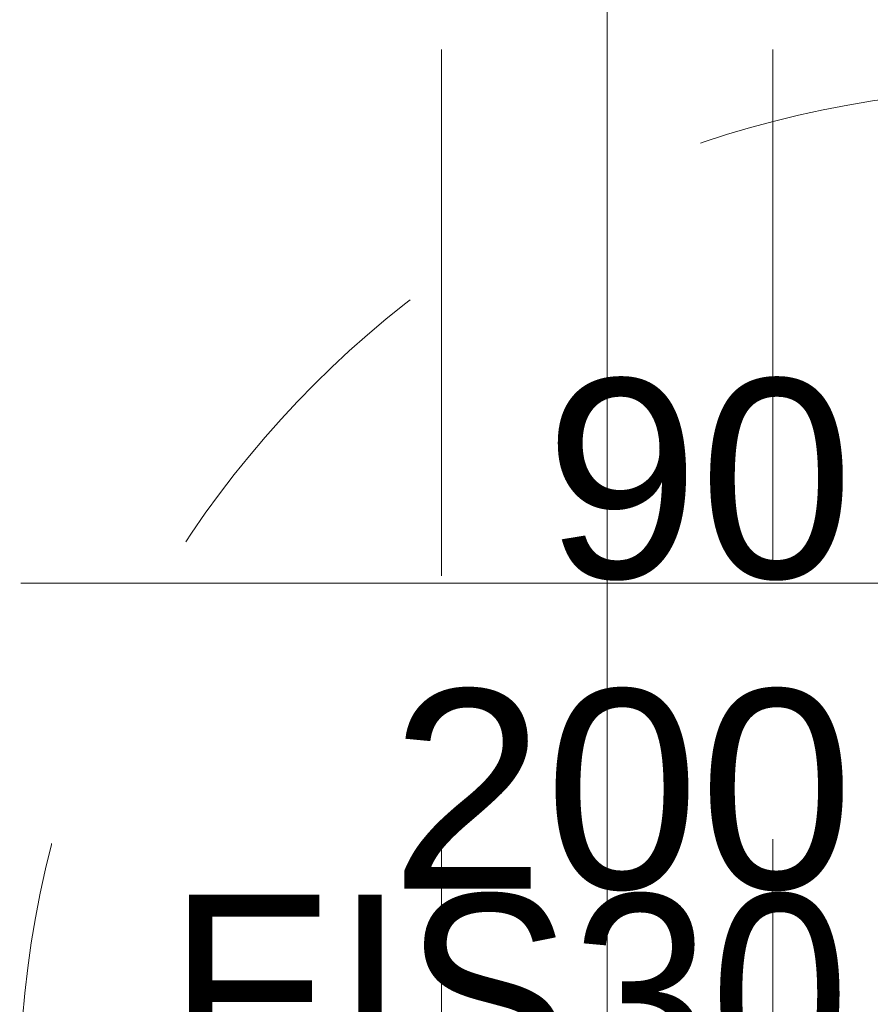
# Model space of a CAD drawing. Header units: centimetres. Extents: x -1737 to 22393, y -8842 to 3838.
# Tile 79 of 174: x -666 to -589, y 1441 to 1530. Entities that reach past the tile are written whole.
import ezdxf

# ---------------------------------------------------------------- set-up
doc = ezdxf.new("R2010")
doc.units = ezdxf.units.CM
for name, pattern in [('Dash', [60, 30, -30]), ('Oś', [222.25, 127, -31.75, 31.75, -31.75]), ('Ukryte', [71.438, 47.625, -23.813])]:
    doc.linetypes.add(name, pattern=pattern)
for name, color, linetype, lineweight in [('A-DETL-HDLN', 90, 'Ukryte', 9), ('A-DOOR', 31, 'Continuous', 13), ('A-DOOR-HDLN', 31, 'Continuous', 13), ('A-DOOR-IDEN', 31, 'Continuous', 13), ('G-ANNO-TEXT', 231, 'Continuous', 13), ('S-GRID', 1, 'Continuous', 13)]:
    doc.layers.add(name, color=color, linetype=linetype, lineweight=lineweight)
doc.styles.add('Arial', font='arial.ttf', dxfattribs={"width": 0.9, "height": 18})
doc.styles.add('Arial_9', font='arial.ttf', dxfattribs={"height": 18})

# ---------------------------------------------------------------- blocks, each defined once
blk = doc.blocks.new('Schueco_FWS_ADS-70-HD_inw_Family-01 - FWS SI insert unit-2308021-3_piętro I __3_90 m_ - stan projektowany')
at = {"layer": 'A-DOOR-HDLN', "linetype": 'Dash', "lineweight": 9}
blk.add_arc((-46.25, 7.1), 91.094, 0, 90, dxfattribs=at)
blk = doc.blocks.new('etykieta drzwi wymiar i kategoria - Aluprof Curtain Door - etykieta drzwi 1S dół-1350914-3_piętro I __3_90 m_ - stan projektowany')
at = {"layer": 'A-DOOR-IDEN'}
for q in [(0, 0.59844), (0, -0.59844)]:
    blk.add_line((0, 0), q, dxfattribs=at)

msp = doc.modelspace()

# ---------------------------------------------------------------- linework, layer by layer
at = {"layer": 'A-DETL-HDLN'}
for p, q in [((-627.623, 408.326), (-627.623, 2788.326)), ((-627.623, 408.326), (-627.623, 2788.326)), ((-597.623, 408.326), (-597.623, 2788.326)), ((-597.623, 408.326), (-597.623, 2788.326))]:
    msp.add_line(p, q, dxfattribs=at)
at = {"layer": 'S-GRID', "linetype": 'Oś'}
msp.add_line((-612.623, 2884.269), (-612.623, 27.126), dxfattribs=at)

# ---------------------------------------------------------------- block references
at = {"layer": 'A-DOOR', "rotation": 90.0000000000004}
msp.add_blockref('Schueco_FWS_ADS-70-HD_inw_Family-01 - FWS SI insert unit-2308021-3_piętro I __3_90 m_ - stan projektowany', (-567.623, 1479.076), dxfattribs=at)
at = {"layer": 'A-DOOR-IDEN', "xscale": 99.99999999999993, "yscale": 99.99999999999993, "zscale": 99.99999999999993, "rotation": 270.0000000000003}
msp.add_blockref('etykieta drzwi wymiar i kategoria - Aluprof Curtain Door - etykieta drzwi 1S dół-1350914-3_piętro I __3_90 m_ - stan projektowany', (-605.864, 1479.251), dxfattribs=at)

# ---------------------------------------------------------------- texts
at = {"layer": 'A-DOOR-IDEN', "insert": (-590.306, 1474.529), "char_height": 18, "width": 41.7, "attachment_point": 6, "line_spacing_factor": 0.936439, "style": 'Arial_9'}
msp.add_mtext('\\pt127.00008,253.99998,381.00006,507.99996,635.00004,761.99994,889.00002,1015.99992,1143,1270.00008,1396.99998,1524.00006,1650.99996,1778.00004,1904.99994,2032.00002,2158.99992,2286,2413.00008,2539.99998,2667.00006,2793.99996,2921.00004,3047.99994,3175.00002,3301.99992,3429,3556.00008,3682.99998,3810.00006,3936.99996,4064.00004;90\\P200', dxfattribs=at)
at = {"layer": 'G-ANNO-TEXT', "color": 1, "insert": (-652.346, 1451.065), "char_height": 18, "width": 61.3575, "attachment_point": 1, "line_spacing_factor": 0.936439, "style": 'Arial'}
msp.add_mtext('\\pt114.3,228.6,342.9,457.2,571.5,685.8,800.1,914.4,1028.7,1143,1257.3,1371.6,1485.9,1600.2,1714.5,1828.8,1943.1,2057.4,2171.7,2286,2400.3,2514.6,2628.9,2743.2,2857.5,2971.8,3086.1,3200.4,3314.7,3429,3543.3,3657.6;EIS30', dxfattribs=at)

doc.saveas('drawing.dxf')
